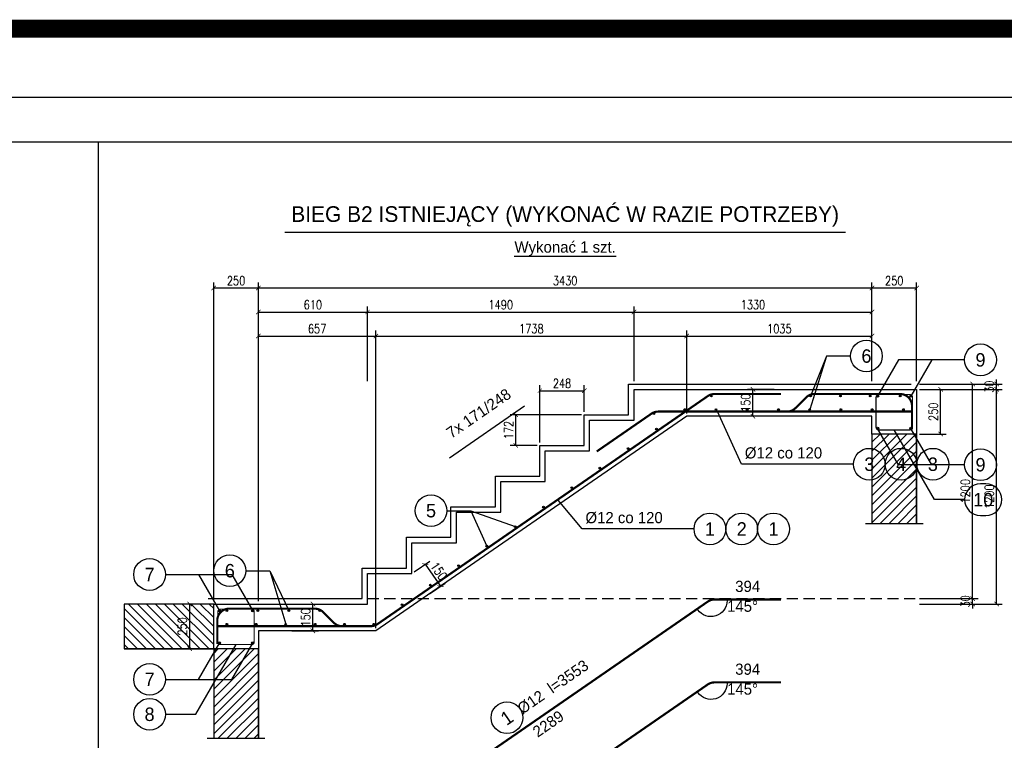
# Model space of a CAD drawing. Header units: millimetres. Extents: x 11984 to 50512, y -26688 to 13952.
# Tile 84 of 85: x 36855 to 42360, y 8212 to 12240. Entities that reach past the tile are written whole.
import ezdxf
from ezdxf.enums import TextEntityAlignment as Align

# ---------------------------------------------------------------- set-up
doc = ezdxf.new("R2010")
doc.units = ezdxf.units.MM
doc.header["$MEASUREMENT"] = 0
doc.linetypes.add('DASHED', pattern=[0.75, 0.5, -0.25])
doc.linetypes.add('HIDDEN', pattern=[9.525, 6.35, -3.175])
for name, color, linetype in [('e-cad_cienkie', 1, 'Continuous'), ('e-cad_kontur', 2, 'Continuous'), ('e-cad_opisy', 7, 'Continuous'), ('e-cad_prety_widok', 3, 'Continuous'), ('e-cad_ukryte', 1, 'HIDDEN'), ('e-cad_wypelnienia', 254, 'Continuous')]:
    doc.layers.add(name, color=color, linetype=linetype)
doc.layers.add('e-cad_wymiary', color=5, linetype='Continuous', lineweight=9)
doc.styles.add('e-cad_1', font='simplex.shx', dxfattribs={"width": 0.8})
doc.styles.add('SPECBUD_TXT', font='txt')
doc.dimstyles.new('e-cad_1_25_[mm]', dxfattribs={"dimscale": 25, "dimtxt": 2, "dimasz": 1, "dimexe": 1.25, "dimexo": 0.625, "dimtad": 1, "dimdec": 0, "dimrnd": 1, "dimzin": 1, "dimtxsty": 'e-cad_1', "dimblk": 'ARCHTICK', "dimcen": 2.5, "dimclrd": 256, "dimclre": 256, "dimclrt": 7, "dimadec": 0, "dimazin": 0, "dimtfac": 1, "dimtix": 1, "dimtmove": 0, "dimatfit": 0, "dimfxl": 0, "dimarcsym": 0})
pattern_1 = [(45, (37402.63, 11260.764), (25, -25), [])]

# ---------------------------------------------------------------- blocks, each defined once
blk = doc.blocks.new('_ArchTick')
at = {"color": 0, "linetype": 'ByBlock', "const_width": 0.15}
blk.add_lwpolyline([(-0.5, -0.5), (0.5, 0.5)], dxfattribs=at)
blk = doc.blocks.new('*D1202')
at = {"layer": 'Defpoints', "color": 0, "ltscale": 10}
for p in [(37805.2, 8973.5), (37939.4, 8973.5), (37939.4, 8723.5)]:
    blk.add_point(p, dxfattribs=at)
at = {"layer": 'e-cad_wymiary', "lineweight": -2, "ltscale": 125}
for p, q in [((37923.8, 8973.5), (37774, 8973.5)), ((37805.2, 8723.5), (37805.2, 8973.5)), ((37923.8, 8723.5), (37774, 8723.5))]:
    blk.add_line(p, q, dxfattribs=at)
at = {"layer": 'e-cad_wymiary', "lineweight": -2, "ltscale": 10, "xscale": 25, "yscale": 25, "zscale": 25}
for p, rotation in [((37805.2, 8973.5), 90), ((37805.2, 8723.5), 270)]:
    blk.add_blockref('_ArchTick', p, dxfattribs=dict(at, rotation=rotation))
at = {"layer": 'e-cad_wymiary', "color": 7, "ltscale": 10, "insert": (37764.6, 8848.5), "char_height": 50, "attachment_point": 5, "rotation": 90, "style": 'e-cad_1'}
blk.add_mtext('250', dxfattribs=at)
blk = doc.blocks.new('*D1203')
at = {"layer": 'Defpoints', "color": 0, "ltscale": 10}
for p in [(41869.4, 10173.5), (42003.6, 10173.5), (41869.4, 9923.5)]:
    blk.add_point(p, dxfattribs=at)
at = {"layer": 'e-cad_wymiary', "lineweight": -2, "ltscale": 125}
for p, q in [((41885.1, 10173.5), (42034.9, 10173.5)), ((42003.6, 9923.5), (42003.6, 10173.5)), ((41885.1, 9923.5), (42034.9, 9923.5))]:
    blk.add_line(p, q, dxfattribs=at)
at = {"layer": 'e-cad_wymiary', "lineweight": -2, "ltscale": 10, "xscale": 25, "yscale": 25, "zscale": 25}
for p, rotation in [((42003.6, 10173.5), 90), ((42003.6, 9923.5), 270)]:
    blk.add_blockref('_ArchTick', p, dxfattribs=dict(at, rotation=rotation))
at = {"layer": 'e-cad_wymiary', "color": 7, "ltscale": 10, "insert": (41963, 10048.5), "char_height": 50, "attachment_point": 5, "rotation": 90, "style": 'e-cad_1'}
blk.add_mtext('250', dxfattribs=at)
blk = doc.blocks.new('*D1204')
at = {"layer": 'Defpoints', "color": 0, "ltscale": 10}
for p in [(41869.4, 10740.3), (41619.4, 10203.5), (41869.4, 10203.5)]:
    blk.add_point(p, dxfattribs=at)
at = {"layer": 'e-cad_wymiary', "lineweight": -2, "ltscale": 125}
for p, q in [((41619.4, 10219.1), (41619.4, 10771.5)), ((41619.4, 10740.3), (41869.4, 10740.3)), ((41869.4, 10219.1), (41869.4, 10771.5))]:
    blk.add_line(p, q, dxfattribs=at)
at = {"layer": 'e-cad_wymiary', "lineweight": -2, "ltscale": 10, "xscale": 25, "yscale": 25, "zscale": 25, "rotation": 180}
blk.add_blockref('_ArchTick', (41619.4, 10740.3), dxfattribs=at)
at = {"layer": 'e-cad_wymiary', "lineweight": -2, "ltscale": 10, "xscale": 25, "yscale": 25, "zscale": 25}
blk.add_blockref('_ArchTick', (41869.4, 10740.3), dxfattribs=at)
at = {"layer": 'e-cad_wymiary', "color": 7, "ltscale": 10, "insert": (41744.4, 10780.9), "char_height": 50, "attachment_point": 5, "style": 'e-cad_1'}
blk.add_mtext('250', dxfattribs=at)
blk = doc.blocks.new('*D1205')
at = {"layer": 'Defpoints', "color": 0, "ltscale": 10}
for p in [(38189.4, 10740.3), (37939.4, 8973.5), (38189.4, 8973.5)]:
    blk.add_point(p, dxfattribs=at)
at = {"layer": 'e-cad_wymiary', "lineweight": -2, "ltscale": 125}
for p, q in [((37939.4, 8989.1), (37939.4, 10771.5)), ((37939.4, 10740.3), (38189.4, 10740.3)), ((38189.4, 8989.1), (38189.4, 10771.5))]:
    blk.add_line(p, q, dxfattribs=at)
at = {"layer": 'e-cad_wymiary', "lineweight": -2, "ltscale": 10, "xscale": 25, "yscale": 25, "zscale": 25, "rotation": 180}
blk.add_blockref('_ArchTick', (37939.4, 10740.3), dxfattribs=at)
at = {"layer": 'e-cad_wymiary', "lineweight": -2, "ltscale": 10, "xscale": 25, "yscale": 25, "zscale": 25}
blk.add_blockref('_ArchTick', (38189.4, 10740.3), dxfattribs=at)
at = {"layer": 'e-cad_wymiary', "color": 7, "ltscale": 10, "insert": (38064.4, 10780.9), "char_height": 50, "attachment_point": 5, "style": 'e-cad_1'}
blk.add_mtext('250', dxfattribs=at)
blk = doc.blocks.new('*D1206')
at = {"layer": 'Defpoints', "color": 0, "ltscale": 10}
for p in [(41619.4, 10740.3), (41619.4, 10203.5), (38189.4, 8973.5)]:
    blk.add_point(p, dxfattribs=at)
at = {"layer": 'e-cad_wymiary', "lineweight": -2, "ltscale": 125}
for p, q in [((38189.4, 8989.1), (38189.4, 10771.5)), ((38189.4, 10740.3), (41619.4, 10740.3)), ((41619.4, 10219.1), (41619.4, 10771.5))]:
    blk.add_line(p, q, dxfattribs=at)
at = {"layer": 'e-cad_wymiary', "lineweight": -2, "ltscale": 10, "xscale": 25, "yscale": 25, "zscale": 25, "rotation": 180}
blk.add_blockref('_ArchTick', (38189.4, 10740.3), dxfattribs=at)
at = {"layer": 'e-cad_wymiary', "lineweight": -2, "ltscale": 10, "xscale": 25, "yscale": 25, "zscale": 25}
blk.add_blockref('_ArchTick', (41619.4, 10740.3), dxfattribs=at)
at = {"layer": 'e-cad_wymiary', "color": 7, "ltscale": 10, "insert": (39904.4, 10780.9), "char_height": 50, "attachment_point": 5, "style": 'e-cad_1'}
blk.add_mtext('3430', dxfattribs=at)
blk = doc.blocks.new('*D1207')
at = {"layer": 'Defpoints', "color": 0, "ltscale": 10}
for p in [(41869.4, 10203.5), (42182.5, 10203.5), (41869.4, 9003.5)]:
    blk.add_point(p, dxfattribs=at)
at = {"layer": 'e-cad_wymiary', "lineweight": -2, "ltscale": 125}
for p, q in [((41885.1, 10203.5), (42213.8, 10203.5)), ((42182.5, 9003.5), (42182.5, 10203.5)), ((41885.1, 9003.5), (42213.8, 9003.5))]:
    blk.add_line(p, q, dxfattribs=at)
at = {"layer": 'e-cad_wymiary', "lineweight": -2, "ltscale": 10, "xscale": 25, "yscale": 25, "zscale": 25}
for p, rotation in [((42182.5, 10203.5), 90), ((42182.5, 9003.5), 270)]:
    blk.add_blockref('_ArchTick', p, dxfattribs=dict(at, rotation=rotation))
at = {"layer": 'e-cad_wymiary', "color": 7, "ltscale": 10, "insert": (42141.9, 9603.5), "char_height": 50, "attachment_point": 5, "rotation": 90, "style": 'e-cad_1'}
blk.add_mtext('1200', dxfattribs=at)
blk = doc.blocks.new('*D1208')
at = {"layer": 'Defpoints', "color": 0, "ltscale": 10}
for p in [(39628.5, 10032.1), (40011.1, 10032.1), (39762.7, 9860.6)]:
    blk.add_point(p, dxfattribs=at)
at = {"layer": 'e-cad_wymiary', "lineweight": -2, "ltscale": 125}
for p, q in [((39995.5, 10032.1), (39597.3, 10032.1)), ((39628.5, 9860.6), (39628.5, 10032.1)), ((39747.1, 9860.6), (39597.3, 9860.6))]:
    blk.add_line(p, q, dxfattribs=at)
at = {"layer": 'e-cad_wymiary', "lineweight": -2, "ltscale": 10, "xscale": 25, "yscale": 25, "zscale": 25}
for p, rotation in [((39628.5, 10032.1), 90), ((39628.5, 9860.6), 270)]:
    blk.add_blockref('_ArchTick', p, dxfattribs=dict(at, rotation=rotation))
at = {"layer": 'e-cad_wymiary', "color": 7, "ltscale": 10, "insert": (39587.9, 9946.3), "char_height": 50, "attachment_point": 5, "rotation": 90, "style": 'e-cad_1'}
blk.add_mtext('172', dxfattribs=at)
blk = doc.blocks.new('*D1209')
at = {"layer": 'Defpoints', "color": 0, "ltscale": 10}
for p in [(40011.1, 10166.3), (40011.1, 10032.1), (39762.7, 9860.6)]:
    blk.add_point(p, dxfattribs=at)
at = {"layer": 'e-cad_wymiary', "lineweight": -2, "ltscale": 125}
for p, q in [((39762.7, 9876.2), (39762.7, 10197.5)), ((40011.1, 10047.7), (40011.1, 10197.5)), ((39762.7, 10166.3), (40011.1, 10166.3))]:
    blk.add_line(p, q, dxfattribs=at)
at = {"layer": 'e-cad_wymiary', "lineweight": -2, "ltscale": 10, "xscale": 25, "yscale": 25, "zscale": 25, "rotation": 180}
blk.add_blockref('_ArchTick', (39762.7, 10166.3), dxfattribs=at)
at = {"layer": 'e-cad_wymiary', "lineweight": -2, "ltscale": 10, "xscale": 25, "yscale": 25, "zscale": 25}
blk.add_blockref('_ArchTick', (40011.1, 10166.3), dxfattribs=at)
at = {"layer": 'e-cad_wymiary', "color": 7, "ltscale": 10, "insert": (39886.9, 10206.9), "char_height": 50, "attachment_point": 5, "style": 'e-cad_1'}
blk.add_mtext('248', dxfattribs=at)
blk = doc.blocks.new('*D1210')
at = {"layer": 'Defpoints', "color": 0, "ltscale": 10}
for p in [(41869.4, 10203.5), (42316.7, 10203.5), (41869.4, 10173.5)]:
    blk.add_point(p, dxfattribs=at)
at = {"layer": 'e-cad_wymiary', "lineweight": -2, "ltscale": 125}
for p, q in [((41885.1, 10203.5), (42348, 10203.5)), ((42316.7, 10203.5), (42316.7, 10228.5)), ((42316.7, 10173.5), (42316.7, 10203.5)), ((41885.1, 10173.5), (42348, 10173.5)), ((42316.7, 10173.5), (42316.7, 10148.5))]:
    blk.add_line(p, q, dxfattribs=at)
at = {"layer": 'e-cad_wymiary', "lineweight": -2, "ltscale": 10, "xscale": 25, "yscale": 25, "zscale": 25}
for p, rotation in [((42316.7, 10203.5), 270), ((42316.7, 10173.5), 90)]:
    blk.add_blockref('_ArchTick', p, dxfattribs=dict(at, rotation=rotation))
at = {"layer": 'e-cad_wymiary', "color": 7, "ltscale": 10, "insert": (42276.1, 10188.5), "char_height": 50, "attachment_point": 5, "rotation": 90, "style": 'e-cad_1'}
blk.add_mtext('30', dxfattribs=at)
blk = doc.blocks.new('*D1211')
at = {"layer": 'Defpoints', "color": 0, "ltscale": 10}
for p in [(41869.4, 10173.5), (42316.7, 10173.5), (41869.4, 8973.5)]:
    blk.add_point(p, dxfattribs=at)
at = {"layer": 'e-cad_wymiary', "lineweight": -2, "ltscale": 125}
for p, q in [((41885.1, 10173.5), (42348, 10173.5)), ((42316.7, 8973.5), (42316.7, 10173.5)), ((41885.1, 8973.5), (42348, 8973.5))]:
    blk.add_line(p, q, dxfattribs=at)
at = {"layer": 'e-cad_wymiary', "lineweight": -2, "ltscale": 10, "xscale": 25, "yscale": 25, "zscale": 25}
for p, rotation in [((42316.7, 10173.5), 90), ((42316.7, 8973.5), 270)]:
    blk.add_blockref('_ArchTick', p, dxfattribs=dict(at, rotation=rotation))
at = {"layer": 'e-cad_wymiary', "color": 7, "ltscale": 10, "insert": (42276.1, 9573.5), "char_height": 50, "attachment_point": 5, "rotation": 90, "style": 'e-cad_1'}
blk.add_mtext('1200', dxfattribs=at)
blk = doc.blocks.new('*D1212')
at = {"layer": 'Defpoints', "color": 0, "ltscale": 10}
for p in [(41869.4, 9003.5), (41869.4, 8973.5), (42182.5, 9003.5)]:
    blk.add_point(p, dxfattribs=at)
at = {"layer": 'e-cad_wymiary', "lineweight": -2, "ltscale": 125}
for p, q in [((42182.5, 9003.5), (42182.5, 9028.5)), ((41885.1, 9003.5), (42213.8, 9003.5)), ((41885.1, 8973.5), (42213.8, 8973.5)), ((42182.5, 8973.5), (42182.5, 9003.5)), ((42182.5, 8973.5), (42182.5, 8948.5))]:
    blk.add_line(p, q, dxfattribs=at)
at = {"layer": 'e-cad_wymiary', "lineweight": -2, "ltscale": 10, "xscale": 25, "yscale": 25, "zscale": 25}
for p, rotation in [((42182.5, 9003.5), 270), ((42182.5, 8973.5), 90)]:
    blk.add_blockref('_ArchTick', p, dxfattribs=dict(at, rotation=rotation))
at = {"layer": 'e-cad_wymiary', "color": 7, "ltscale": 10, "insert": (42141.9, 8988.5), "char_height": 50, "attachment_point": 5, "rotation": 90, "style": 'e-cad_1'}
blk.add_mtext('30', dxfattribs=at)
blk = doc.blocks.new('*D1213')
at = {"layer": 'Defpoints', "color": 0, "ltscale": 10}
for p in [(41619.4, 10471.9), (41619.4, 10203.5), (40584.5, 10023.5)]:
    blk.add_point(p, dxfattribs=at)
at = {"layer": 'e-cad_wymiary', "lineweight": -2, "ltscale": 125}
for p, q in [((40584.5, 10039.1), (40584.5, 10503.1)), ((40584.5, 10471.9), (41619.4, 10471.9)), ((41619.4, 10219.1), (41619.4, 10503.1))]:
    blk.add_line(p, q, dxfattribs=at)
at = {"layer": 'e-cad_wymiary', "lineweight": -2, "ltscale": 10, "xscale": 25, "yscale": 25, "zscale": 25, "rotation": 180}
blk.add_blockref('_ArchTick', (40584.5, 10471.9), dxfattribs=at)
at = {"layer": 'e-cad_wymiary', "lineweight": -2, "ltscale": 10, "xscale": 25, "yscale": 25, "zscale": 25}
blk.add_blockref('_ArchTick', (41619.4, 10471.9), dxfattribs=at)
at = {"layer": 'e-cad_wymiary', "color": 7, "ltscale": 10, "insert": (41102, 10512.5), "char_height": 50, "attachment_point": 5, "style": 'e-cad_1'}
blk.add_mtext('1035', dxfattribs=at)
blk = doc.blocks.new('*D1214')
at = {"layer": 'Defpoints', "color": 0, "ltscale": 10}
for p in [(38360.2, 8973.5), (38494.4, 8973.5), (38360.2, 8823.5)]:
    blk.add_point(p, dxfattribs=at)
at = {"layer": 'e-cad_wymiary', "lineweight": -2, "ltscale": 125}
for p, q in [((38375.9, 8973.5), (38525.7, 8973.5)), ((38494.4, 8823.5), (38494.4, 8973.5)), ((38375.9, 8823.5), (38525.7, 8823.5))]:
    blk.add_line(p, q, dxfattribs=at)
at = {"layer": 'e-cad_wymiary', "lineweight": -2, "ltscale": 10, "xscale": 25, "yscale": 25, "zscale": 25}
for p, rotation in [((38494.4, 8973.5), 90), ((38494.4, 8823.5), 270)]:
    blk.add_blockref('_ArchTick', p, dxfattribs=dict(at, rotation=rotation))
at = {"layer": 'e-cad_wymiary', "color": 7, "ltscale": 10, "insert": (38453.8, 8898.5), "char_height": 50, "attachment_point": 5, "rotation": 90, "style": 'e-cad_1'}
blk.add_mtext('150', dxfattribs=at)
blk = doc.blocks.new('*D1215')
at = {"layer": 'Defpoints', "color": 0, "ltscale": 10}
for p in [(39047.7, 9144.9), (39207.4, 9072.9), (39132.9, 9021.5)]:
    blk.add_point(p, dxfattribs=at)
at = {"layer": 'e-cad_wymiary', "lineweight": -2, "ltscale": 125}
for p, q in [((39060.6, 9153.7), (39148, 9214)), ((39122.3, 9196.3), (39207.4, 9072.9)), ((39145.8, 9030.3), (39233.2, 9090.6))]:
    blk.add_line(p, q, dxfattribs=at)
at = {"layer": 'e-cad_wymiary', "lineweight": -2, "ltscale": 10, "xscale": 25, "yscale": 25, "zscale": 25}
for p, rotation in [((39122.3, 9196.3), 124.6009608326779), ((39207.4, 9072.9), 304.6009608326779)]:
    blk.add_blockref('_ArchTick', p, dxfattribs=dict(at, rotation=rotation))
at = {"layer": 'e-cad_wymiary', "color": 7, "ltscale": 10, "insert": (39198.3, 9157.6), "char_height": 50, "attachment_point": 5, "rotation": 304.601, "style": 'e-cad_1'}
blk.add_mtext('150', dxfattribs=at)
blk = doc.blocks.new('*D1218')
at = {"layer": 'Defpoints', "color": 0, "ltscale": 10}
for p in [(40954.4, 10173.5), (41088.6, 10173.5), (41088.6, 10023.5)]:
    blk.add_point(p, dxfattribs=at)
at = {"layer": 'e-cad_wymiary', "lineweight": -2, "ltscale": 125}
for p, q in [((41073, 10173.5), (40923.2, 10173.5)), ((40954.4, 10023.5), (40954.4, 10173.5)), ((41073, 10023.5), (40923.2, 10023.5))]:
    blk.add_line(p, q, dxfattribs=at)
at = {"layer": 'e-cad_wymiary', "lineweight": -2, "ltscale": 10, "xscale": 25, "yscale": 25, "zscale": 25}
for p, rotation in [((40954.4, 10173.5), 90), ((40954.4, 10023.5), 270)]:
    blk.add_blockref('_ArchTick', p, dxfattribs=dict(at, rotation=rotation))
at = {"layer": 'e-cad_wymiary', "color": 7, "ltscale": 10, "insert": (40913.8, 10098.5), "char_height": 50, "attachment_point": 5, "rotation": 90, "style": 'e-cad_1'}
blk.add_mtext('150', dxfattribs=at)
blk = doc.blocks.new('*D1219')
at = {"layer": 'Defpoints', "color": 0, "ltscale": 10}
for p in [(40584.5, 10471.9), (40584.5, 10023.5), (38846.1, 8823.5)]:
    blk.add_point(p, dxfattribs=at)
at = {"layer": 'e-cad_wymiary', "lineweight": -2, "ltscale": 125}
for p, q in [((38846.1, 8839.1), (38846.1, 10503.1)), ((38846.1, 10471.9), (40584.5, 10471.9)), ((40584.5, 10039.1), (40584.5, 10503.1))]:
    blk.add_line(p, q, dxfattribs=at)
at = {"layer": 'e-cad_wymiary', "lineweight": -2, "ltscale": 10, "xscale": 25, "yscale": 25, "zscale": 25, "rotation": 180}
blk.add_blockref('_ArchTick', (38846.1, 10471.9), dxfattribs=at)
at = {"layer": 'e-cad_wymiary', "lineweight": -2, "ltscale": 10, "xscale": 25, "yscale": 25, "zscale": 25}
blk.add_blockref('_ArchTick', (40584.5, 10471.9), dxfattribs=at)
at = {"layer": 'e-cad_wymiary', "color": 7, "ltscale": 10, "insert": (39715.3, 10512.5), "char_height": 50, "attachment_point": 5, "style": 'e-cad_1'}
blk.add_mtext('1738', dxfattribs=at)
blk = doc.blocks.new('*D1220')
at = {"layer": 'Defpoints', "color": 0, "ltscale": 10}
for p in [(38846.1, 10471.9), (38189.4, 8973.5), (38846.1, 8823.5)]:
    blk.add_point(p, dxfattribs=at)
at = {"layer": 'e-cad_wymiary', "lineweight": -2, "ltscale": 125}
for p, q in [((38189.4, 8989.1), (38189.4, 10503.1)), ((38189.4, 10471.9), (38846.1, 10471.9)), ((38846.1, 8839.1), (38846.1, 10503.1))]:
    blk.add_line(p, q, dxfattribs=at)
at = {"layer": 'e-cad_wymiary', "lineweight": -2, "ltscale": 10, "xscale": 25, "yscale": 25, "zscale": 25, "rotation": 180}
blk.add_blockref('_ArchTick', (38189.4, 10471.9), dxfattribs=at)
at = {"layer": 'e-cad_wymiary', "lineweight": -2, "ltscale": 10, "xscale": 25, "yscale": 25, "zscale": 25}
blk.add_blockref('_ArchTick', (38846.1, 10471.9), dxfattribs=at)
at = {"layer": 'e-cad_wymiary', "color": 7, "ltscale": 10, "insert": (38517.8, 10512.5), "char_height": 50, "attachment_point": 5, "style": 'e-cad_1'}
blk.add_mtext('657', dxfattribs=at)
blk = doc.blocks.new('*D1221')
at = {"layer": 'Defpoints', "color": 0, "ltscale": 10}
for p in [(41619.4, 10606.1), (40289.4, 10203.5), (41619.4, 10203.5)]:
    blk.add_point(p, dxfattribs=at)
at = {"layer": 'e-cad_wymiary', "lineweight": -2, "ltscale": 125}
for p, q in [((40289.4, 10219.1), (40289.4, 10637.3)), ((41619.4, 10219.1), (41619.4, 10637.3)), ((40289.4, 10606.1), (41619.4, 10606.1))]:
    blk.add_line(p, q, dxfattribs=at)
at = {"layer": 'e-cad_wymiary', "lineweight": -2, "ltscale": 10, "xscale": 25, "yscale": 25, "zscale": 25, "rotation": 180}
blk.add_blockref('_ArchTick', (40289.4, 10606.1), dxfattribs=at)
at = {"layer": 'e-cad_wymiary', "lineweight": -2, "ltscale": 10, "xscale": 25, "yscale": 25, "zscale": 25}
blk.add_blockref('_ArchTick', (41619.4, 10606.1), dxfattribs=at)
at = {"layer": 'e-cad_wymiary', "color": 7, "ltscale": 10, "insert": (40954.4, 10646.7), "char_height": 50, "attachment_point": 5, "style": 'e-cad_1'}
blk.add_mtext('1330', dxfattribs=at)
blk = doc.blocks.new('*D1222')
at = {"layer": 'Defpoints', "color": 0, "ltscale": 10}
for p in [(40289.4, 10606.1), (38799.4, 10203.5), (40289.4, 10203.5)]:
    blk.add_point(p, dxfattribs=at)
at = {"layer": 'e-cad_wymiary', "lineweight": -2, "ltscale": 125}
for p, q in [((38799.4, 10219.1), (38799.4, 10637.3)), ((40289.4, 10219.1), (40289.4, 10637.3)), ((38799.4, 10606.1), (40289.4, 10606.1))]:
    blk.add_line(p, q, dxfattribs=at)
at = {"layer": 'e-cad_wymiary', "lineweight": -2, "ltscale": 10, "xscale": 25, "yscale": 25, "zscale": 25, "rotation": 180}
blk.add_blockref('_ArchTick', (38799.4, 10606.1), dxfattribs=at)
at = {"layer": 'e-cad_wymiary', "lineweight": -2, "ltscale": 10, "xscale": 25, "yscale": 25, "zscale": 25}
blk.add_blockref('_ArchTick', (40289.4, 10606.1), dxfattribs=at)
at = {"layer": 'e-cad_wymiary', "color": 7, "ltscale": 10, "insert": (39544.4, 10646.7), "char_height": 50, "attachment_point": 5, "style": 'e-cad_1'}
blk.add_mtext('1490', dxfattribs=at)
blk = doc.blocks.new('*D1223')
at = {"layer": 'Defpoints', "color": 0, "ltscale": 10}
for p in [(38799.4, 10606.1), (38189.4, 10203.5), (38799.4, 10203.5)]:
    blk.add_point(p, dxfattribs=at)
at = {"layer": 'e-cad_wymiary', "lineweight": -2, "ltscale": 125}
for p, q in [((38189.4, 10219.1), (38189.4, 10637.3)), ((38799.4, 10219.1), (38799.4, 10637.3)), ((38189.4, 10606.1), (38799.4, 10606.1))]:
    blk.add_line(p, q, dxfattribs=at)
at = {"layer": 'e-cad_wymiary', "lineweight": -2, "ltscale": 10, "xscale": 25, "yscale": 25, "zscale": 25, "rotation": 180}
blk.add_blockref('_ArchTick', (38189.4, 10606.1), dxfattribs=at)
at = {"layer": 'e-cad_wymiary', "lineweight": -2, "ltscale": 10, "xscale": 25, "yscale": 25, "zscale": 25}
blk.add_blockref('_ArchTick', (38799.4, 10606.1), dxfattribs=at)
at = {"layer": 'e-cad_wymiary', "color": 7, "ltscale": 10, "insert": (38494.4, 10646.7), "char_height": 50, "attachment_point": 5, "style": 'e-cad_1'}
blk.add_mtext('610', dxfattribs=at)

msp = doc.modelspace()

# ---------------------------------------------------------------- hatches: boundary and pattern name
at = {"layer": 'e-cad_prety_widok', "ltscale": 125}
h = msp.add_hatch(color=256, dxfattribs=at)
edge = h.paths.add_edge_path()
edge.add_arc((40721.83, 10136.46), 5, 0, 360)
h = msp.add_hatch(color=256, dxfattribs=at)
edge = h.paths.add_edge_path()
edge.add_arc((41276.43, 10136.46), 5, 0, 360)
h = msp.add_hatch(color=256, dxfattribs=at)
edge = h.paths.add_edge_path()
edge.add_arc((41443.43, 10136.46), 5, 0, 360)
h = msp.add_hatch(color=256, dxfattribs=at)
edge = h.paths.add_edge_path()
edge.add_arc((41610.43, 10136.46), 5, 0, 360)
h = msp.add_hatch(color=256, dxfattribs=at)
edge = h.paths.add_edge_path()
edge.add_arc((41651.43, 10135.46), 6, 0, 360)
h = msp.add_hatch(color=256, dxfattribs=at)
edge = h.paths.add_edge_path()
edge.add_arc((41777.43, 10136.46), 5, 0, 360)
h = msp.add_hatch(color=256, dxfattribs=at)
edge = h.paths.add_edge_path()
edge.add_arc((41837.43, 10135.46), 6, 0, 360)
h = msp.add_hatch(color=256, dxfattribs=at)
edge = h.paths.add_edge_path()
edge.add_arc((40400.43, 10038.46), 5, 0, 360)
h = msp.add_hatch(color=256, dxfattribs=at)
edge = h.paths.add_edge_path()
edge.add_arc((40572.93, 10060.46), 5, 0, 360)
h = msp.add_hatch(color=256, dxfattribs=at)
edge = h.paths.add_edge_path()
edge.add_arc((40747.63, 10060.46), 5, 0, 360)
h = msp.add_hatch(color=256, dxfattribs=at)
edge = h.paths.add_edge_path()
edge.add_arc((40922.23, 10060.46), 5, 0, 360)
h = msp.add_hatch(color=256, dxfattribs=at)
edge = h.paths.add_edge_path()
edge.add_arc((41096.93, 10060.46), 5, 0, 360)
h = msp.add_hatch(color=256, dxfattribs=at)
edge = h.paths.add_edge_path()
edge.add_arc((41271.53, 10060.46), 5, 0, 360)
h = msp.add_hatch(color=256, dxfattribs=at)
edge = h.paths.add_edge_path()
edge.add_arc((41446.13, 10060.46), 5, 0, 360)
h = msp.add_hatch(color=256, dxfattribs=at)
edge = h.paths.add_edge_path()
edge.add_arc((41620.83, 10060.46), 5, 0, 360)
h = msp.add_hatch(color=256, dxfattribs=at)
edge = h.paths.add_edge_path()
edge.add_arc((41795.43, 10060.46), 5, 0, 360)
h = msp.add_hatch(color=256, dxfattribs=at)
edge = h.paths.add_edge_path()
edge.add_arc((40414.93, 9951.36), 5, 0, 360)
h = msp.add_hatch(color=256, dxfattribs=at)
edge = h.paths.add_edge_path()
edge.add_arc((41651.43, 9955.46), 6, 0, 360)
h = msp.add_hatch(color=256, dxfattribs=at)
edge = h.paths.add_edge_path()
edge.add_arc((41837.43, 9955.46), 6, 0, 360)
h = msp.add_hatch(color=256, dxfattribs=at)
edge = h.paths.add_edge_path()
edge.add_arc((40256.93, 9842.26), 5, 0, 360)
h = msp.add_hatch(color=256, dxfattribs=at)
edge = h.paths.add_edge_path()
edge.add_arc((40098.93, 9733.16), 5, 0, 360)
h = msp.add_hatch(color=256, dxfattribs=at)
edge = h.paths.add_edge_path()
edge.add_arc((39940.83, 9624.06), 5, 0, 360)
h = msp.add_hatch(color=256, dxfattribs=at)
edge = h.paths.add_edge_path()
edge.add_arc((39782.83, 9514.96), 5, 0, 360)
h = msp.add_hatch(color=256, dxfattribs=at)
edge = h.paths.add_edge_path()
edge.add_arc((39624.83, 9405.96), 5, 0, 360)
h = msp.add_hatch(color=256, dxfattribs=at)
edge = h.paths.add_edge_path()
edge.add_arc((39466.73, 9296.86), 5, 0, 360)
h = msp.add_hatch(color=256, dxfattribs=at)
edge = h.paths.add_edge_path()
edge.add_arc((39308.73, 9187.76), 5, 0, 360)
h = msp.add_hatch(color=256, dxfattribs=at)
edge = h.paths.add_edge_path()
edge.add_arc((39150.73, 9078.66), 5, 0, 360)
h = msp.add_hatch(color=256, dxfattribs=at)
edge = h.paths.add_edge_path()
edge.add_arc((38992.63, 8969.56), 5, 0, 360)
h = msp.add_hatch(color=256, dxfattribs=at)
edge = h.paths.add_edge_path()
edge.add_arc((37971.43, 8935.46), 6, 0, 360)
h = msp.add_hatch(color=256, dxfattribs=at)
edge = h.paths.add_edge_path()
edge.add_arc((38013.43, 8936.46), 5, 0, 360)
h = msp.add_hatch(color=256, dxfattribs=at)
edge = h.paths.add_edge_path()
edge.add_arc((38157.43, 8935.46), 6, 0, 360)
h = msp.add_hatch(color=256, dxfattribs=at)
edge = h.paths.add_edge_path()
edge.add_arc((38186.43, 8936.46), 5, 0, 360)
h = msp.add_hatch(color=256, dxfattribs=at)
edge = h.paths.add_edge_path()
edge.add_arc((38359.43, 8936.46), 5, 0, 360)
h = msp.add_hatch(color=256, dxfattribs=at)
edge = h.paths.add_edge_path()
edge.add_arc((38532.43, 8936.46), 5, 0, 360)
h = msp.add_hatch(color=256, dxfattribs=at)
edge = h.paths.add_edge_path()
edge.add_arc((38013.43, 8860.46), 5, 0, 360)
h = msp.add_hatch(color=256, dxfattribs=at)
edge = h.paths.add_edge_path()
edge.add_arc((38177.63, 8860.46), 5, 0, 360)
h = msp.add_hatch(color=256, dxfattribs=at)
edge = h.paths.add_edge_path()
edge.add_arc((38341.93, 8860.46), 5, 0, 360)
h = msp.add_hatch(color=256, dxfattribs=at)
edge = h.paths.add_edge_path()
edge.add_arc((38506.13, 8860.46), 5, 0, 360)
h = msp.add_hatch(color=256, dxfattribs=at)
edge = h.paths.add_edge_path()
edge.add_arc((38670.43, 8860.46), 5, 0, 360)
h = msp.add_hatch(color=256, dxfattribs=at)
edge = h.paths.add_edge_path()
edge.add_arc((38834.63, 8860.46), 5, 0, 360)
h = msp.add_hatch(color=256, dxfattribs=at)
edge = h.paths.add_edge_path()
edge.add_arc((37971.43, 8755.46), 6, 0, 360)
h = msp.add_hatch(color=256, dxfattribs=at)
edge = h.paths.add_edge_path()
edge.add_arc((38157.43, 8755.46), 6, 0, 360)
at = {"layer": 'e-cad_wypelnienia', "ltscale": 125}
h = msp.add_hatch(dxfattribs=at)
h.set_pattern_fill('ANSI31', color=256, scale=25, style=0)
h.set_pattern_definition(pattern_1)
h.paths.add_polyline_path([(41869.43, 9923.46), (41619.43, 9923.46), (41619.43, 9423.46), (41869.43, 9423.46), (41869.43, 9923.46)], is_closed=False)
h = msp.add_hatch(dxfattribs=at)
h.set_pattern_fill('ANSI31', color=256, scale=25, angle=270, style=0)
h.set_pattern_definition([(315, (40476.73, 9510.264), (-25, -25), [])])
h.paths.add_polyline_path([(37939.43, 8723.46), (37939.43, 8973.46), (37439.43, 8973.46), (37439.43, 8723.46), (37939.43, 8723.46)], is_closed=False)
h = msp.add_hatch(dxfattribs=at)
h.set_pattern_fill('ANSI31', color=256, scale=25, style=0)
h.set_pattern_definition(pattern_1)
h.paths.add_polyline_path([(38189.43, 8723.46), (37939.43, 8723.46), (37939.43, 8223.46), (38189.43, 8223.46), (38189.43, 8723.46)], is_closed=False)

# ---------------------------------------------------------------- linework, layer by layer
at = {"layer": 'e-cad_cienkie', "linetype": 'Continuous', "ltscale": 125}
for p, q in [((41619.43, 9923.46), (41619.43, 9423.46)), ((41869.43, 9923.46), (41869.43, 9423.46)), ((37939.43, 8723.46), (37439.43, 8723.46)), ((37939.43, 8723.46), (37939.43, 8223.46)), ((38189.43, 8723.46), (38189.43, 8223.46))]:
    msp.add_line(p, q, dxfattribs=at)
at = {"layer": 'e-cad_cienkie', "linetype": 'DASHED', "ltscale": 125}
for p, q in [((41583.63, 9423.46), (41905.23, 9423.46)), ((37903.63, 8223.46), (38225.23, 8223.46))]:
    msp.add_line(p, q, dxfattribs=at)
at = {"layer": 'e-cad_cienkie', "linetype": 'Continuous', "ltscale": 125}
msp.add_lwpolyline([(37909.43, 9003.46), (38769.43, 9003.46), (38769.43, 9003.46), (38769.43, 9174.86), (39017.73, 9174.86), (39017.73, 9346.36), (39266.13, 9346.36), (39266.13, 9517.76), (39514.43, 9517.76), (39514.43, 9689.16), (39762.73, 9689.16), (39762.73, 9860.56), (40011.13, 9860.56), (40011.13, 10032.06), (40259.43, 10032.06), (40259.43, 10203.46), (40259.43, 10203.46), (41839.43, 10203.46)], dxfattribs=at)
at = {"layer": 'e-cad_kontur', "linetype": 'Continuous', "ltscale": 125}
msp.add_lwpolyline([(37939.43, 8973.46), (38799.43, 8973.46), (38799.43, 8973.46), (38799.43, 9144.86), (39047.73, 9144.86), (39047.73, 9316.36), (39296.13, 9316.36), (39296.13, 9487.76), (39544.43, 9487.76), (39544.43, 9659.16), (39792.73, 9659.16), (39792.73, 9830.56), (40041.13, 9830.56), (40041.13, 10002.06), (40289.43, 10002.06), (40289.43, 10173.46), (40289.43, 10173.46), (41869.43, 10173.46), (41869.43, 9923.46), (41619.43, 9923.46), (41619.43, 10023.46), (40584.53, 10023.46), (38846.13, 8823.46), (38189.43, 8823.46), (38189.43, 8723.46), (37939.43, 8723.46), (37939.43, 8973.46)], dxfattribs=at)
at = {"layer": 'e-cad_opisy', "linetype": 'Continuous', "ltscale": 125}
for p, q in [((38336.73, 11053.36), (41472.13, 11053.36)), ((39619.03, 10919.16), (40189.83, 10919.16)), ((39256.93, 9790.86), (39677.93, 10081.46))]:
    msp.add_line(p, q, dxfattribs=at)
for points in [[(41499.93, 10359.96), (41365.83, 10359.96), (41271.53, 10060.46)], [(41499.93, 10359.96), (41365.83, 10359.96), (41276.43, 10136.46)], [(42137.83, 10338.56), (41768.73, 10338.56), (41651.43, 10135.46)], [(42137.83, 10338.56), (41954.73, 10338.56), (41837.43, 10135.46)], [(41516.33, 9755.06), (40891.13, 9755.06), (40756.93, 10049.46)], [(42137.83, 9752.36), (41768.73, 9752.36), (41651.43, 9955.46)], [(42137.83, 9556.96), (41969.33, 9556.96), (41744.43, 9946.46)], [(42137.83, 9752.36), (41954.73, 9752.36), (41837.43, 9955.46)], [(40625.23, 9393.16), (40000.03, 9393.16), (39865.83, 9553.36)], [(39243.23, 9495.36), (39377.33, 9495.36), (39624.83, 9405.96)], [(39243.23, 9495.36), (39377.33, 9495.36), (39466.73, 9296.86)], [(37669.73, 9138.56), (37854.13, 9138.56), (37971.43, 8935.46)], [(37669.73, 9138.56), (38040.13, 9138.56), (38157.43, 8935.46)], [(38118.43, 9159.96), (38252.53, 9159.96), (38341.93, 8860.46)], [(38118.43, 9159.96), (38252.53, 9159.96), (38359.43, 8936.46)], [(37669.73, 8552.36), (38040.13, 8552.36), (38157.43, 8755.46)], [(37669.73, 8552.36), (37854.13, 8552.36), (37971.43, 8755.46)], [(37669.73, 8356.96), (37839.53, 8356.96), (38064.43, 8746.46)]]:
    msp.add_lwpolyline(points, dxfattribs=at)
for points in [[(42226.63, 9645.76, 1), (42226.63, 9468.16), (42257.03, 9468.16, 1), (42257.03, 9645.76), (42226.63, 9645.76)], [(40809.73, 8992.36, -0.735376), (40646.53, 8941.56)], [(40809.73, 8529.26, -0.735376), (40646.53, 8478.46)]]:
    msp.add_lwpolyline(points, format="xyb", dxfattribs=at)
for centre in [(41588.73, 10359.96), (42226.63, 10338.56), (41605.13, 9755.06), (41782.73, 9755.06), (41960.33, 9755.06), (42226.63, 9752.36), (39154.43, 9495.36), (40714.03, 9393.16), (40891.63, 9393.16), (41069.23, 9393.16), (38029.63, 9159.96), (37580.93, 9138.56), (37580.93, 8552.36), (37580.93, 8356.96), (39578.73, 8337.76)]:
    msp.add_circle(centre, 88.8, dxfattribs=at)
at = {"layer": 'e-cad_prety_widok', "linetype": 'Continuous', "ltscale": 125}
for points, const_width in [([(37959.43, 8749.46), (37959.43, 8749.46), (37959.43, 8749.46), (37959.43, 8749.46), (37959.43, 8749.46), (37959.43, 8749.46), (37959.43, 8881.56, -0.4142136), (38025.33, 8947.46), (38505.17, 8947.46, -0.1989124), (38551.7, 8928.19), (38611.16, 8868.74, 0.1989124), (38657.69, 8849.46), (38817.42, 8849.46, 0.1522087), (38855.08, 8861.2), (40701.38, 10135.73, -0.1522087), (40739.04, 10147.46), (41110.83, 10147.46), (41110.83, 10147.46), (41110.83, 10147.46), (41110.83, 10147.46), (41110.83, 10147.46), (41110.83, 10147.46)], 12), ([(41110.83, 10147.46), (41110.83, 10147.46), (41110.83, 10147.46), (41110.83, 10147.46), (41110.83, 10147.46), (41110.83, 10147.46), (40739.04, 10147.46, 0.1522087), (40701.38, 10135.73), (38855.08, 8861.2, -0.1522087), (38817.42, 8849.46), (37959.43, 8849.46), (37959.43, 8849.46), (37959.43, 8849.46), (37959.43, 8849.46), (37959.43, 8849.46), (37959.43, 8849.46)], 12), ([(41843.43, 9949.46), (41843.43, 9949.46), (41843.43, 9949.46), (41843.43, 9949.46), (41843.43, 9949.46), (41843.43, 9949.46), (41843.43, 10081.56, 0.4142136), (41777.53, 10147.46), (41297.69, 10147.46, 0.1989124), (41251.16, 10128.19), (41191.7, 10068.74, -0.1989124), (41145.17, 10049.46), (40424.54, 10049.46, 0.1522444), (40386.87, 10037.72), (40080.93, 9826.46), (40080.93, 9826.46), (40080.93, 9826.46), (40080.93, 9826.46), (40080.93, 9826.46), (40080.93, 9826.46)], 12), ([(41761.43, 10144.46), (41831.43, 10144.46, -0.4142136), (41846.43, 10129.46), (41846.43, 9961.46, -0.4142136), (41831.43, 9946.46), (41657.43, 9946.46, -0.4142136), (41642.43, 9961.46), (41642.43, 10129.46, -0.4142136), (41657.43, 10144.46), (41831.43, 10144.46, -0.4142136), (41846.43, 10129.46), (41846.43, 10059.46)], 6), ([(41843.43, 10049.46), (41843.43, 10049.46), (41843.43, 10049.46), (41843.43, 10049.46), (41843.43, 10049.46), (41843.43, 10049.46), (40424.54, 10049.46, 0.1522444), (40386.87, 10037.72), (40080.93, 9826.46), (40080.93, 9826.46), (40080.93, 9826.46), (40080.93, 9826.46), (40080.93, 9826.46), (40080.93, 9826.46)], 12), ([(41110.83, 8998.36), (41110.83, 8998.36), (41110.83, 8998.36), (41110.83, 8998.36), (41110.83, 8998.36), (41110.83, 8998.36), (40739.04, 8998.36, 0.1522087), (40701.38, 8986.63), (38855.08, 7712.1, -0.1522087), (38817.42, 7700.36), (37959.43, 7700.36), (37959.43, 7700.36), (37959.43, 7700.36), (37959.43, 7700.36), (37959.43, 7700.36), (37959.43, 7700.36)], 12), ([(38081.43, 8944.46), (38151.43, 8944.46, -0.4142136), (38166.43, 8929.46), (38166.43, 8761.46, -0.4142136), (38151.43, 8746.46), (37977.43, 8746.46, -0.4142136), (37962.43, 8761.46), (37962.43, 8929.46, -0.4142136), (37977.43, 8944.46), (38151.43, 8944.46, -0.4142136), (38166.43, 8929.46), (38166.43, 8859.46)], 6), ([(37959.43, 7137.26), (37959.43, 7137.26), (37959.43, 7137.26), (37959.43, 7137.26), (37959.43, 7137.26), (37959.43, 7137.26), (37959.43, 7269.36, -0.4142136), (38025.33, 7335.26), (38505.17, 7335.26, -0.1989124), (38551.7, 7315.99), (38611.16, 7256.54, 0.1989124), (38657.69, 7237.26), (38817.42, 7237.26, 0.1522087), (38855.08, 7249), (40701.38, 8523.53, -0.1522087), (40739.04, 8535.26), (41110.83, 8535.26), (41110.83, 8535.26), (41110.83, 8535.26), (41110.83, 8535.26), (41110.83, 8535.26), (41110.83, 8535.26)], 12)]:
    msp.add_lwpolyline(points, format="xyb", dxfattribs=dict(at, const_width=const_width))
for centre, radius in [((40721.83, 10136.46), 5), ((41276.43, 10136.46), 5), ((41443.43, 10136.46), 5), ((41610.43, 10136.46), 5), ((41651.43, 10135.46), 6), ((41777.43, 10136.46), 5), ((41837.43, 10135.46), 6), ((40400.43, 10038.46), 5), ((40572.93, 10060.46), 5), ((40747.63, 10060.46), 5), ((40922.23, 10060.46), 5), ((41096.93, 10060.46), 5), ((41271.53, 10060.46), 5), ((41446.13, 10060.46), 5), ((41620.83, 10060.46), 5), ((41795.43, 10060.46), 5), ((40414.93, 9951.36), 5), ((41651.43, 9955.46), 6), ((41837.43, 9955.46), 6), ((40256.93, 9842.26), 5), ((40098.93, 9733.16), 5), ((39940.83, 9624.06), 5), ((39782.83, 9514.96), 5), ((39624.83, 9405.96), 5), ((39466.73, 9296.86), 5), ((39308.73, 9187.76), 5), ((39150.73, 9078.66), 5), ((38992.63, 8969.56), 5), ((37971.43, 8935.46), 6), ((38013.43, 8936.46), 5), ((38157.43, 8935.46), 6), ((38186.43, 8936.46), 5), ((38359.43, 8936.46), 5), ((38532.43, 8936.46), 5), ((38013.43, 8860.46), 5), ((38177.63, 8860.46), 5), ((38341.93, 8860.46), 5), ((38506.13, 8860.46), 5), ((38670.43, 8860.46), 5), ((38834.63, 8860.46), 5), ((37971.43, 8755.46), 6), ((38157.43, 8755.46), 6)]:
    msp.add_circle(centre, radius, dxfattribs=at)
at = {"layer": 'e-cad_ukryte', "linetype": 'DASHED', "ltscale": 125}
msp.add_line((38799.43, 9003.46), (41869.43, 9003.46), dxfattribs=at)
at = {"layer": 'e-cad_wymiary', "color": 2, "ltscale": 2, "const_width": 100}
msp.add_lwpolyline([(24658.88, 12190.34), (47262.08, 12190.34), (47262.08, 402.89), (24658.88, 402.89)], close=True, dxfattribs=at)
at = {"layer": 'e-cad_wypelnienia'}
msp.add_line((37293.61, 11556.22), (37293.61, 1556.22), dxfattribs=at)
for points in [[(31471.05, 1306.22), (46321.05, 1306.22), (46321.05, 11806.22), (31471.05, 11806.22)], [(31721.05, 1556.22), (46071.05, 1556.22), (46071.05, 11556.22), (31721.05, 11556.22)]]:
    msp.add_lwpolyline(points, close=True, dxfattribs=at)
at = {"layer": 'e-cad_wypelnienia', "color": 7, "linetype": 'Continuous', "ltscale": 125}
for points in [[(41869.43, 9923.46), (41619.43, 9923.46), (41619.43, 9423.46), (41869.43, 9423.46)], [(37939.43, 8723.46), (37939.43, 8973.46), (37439.43, 8973.46), (37439.43, 8723.46)], [(38189.43, 8723.46), (37939.43, 8723.46), (37939.43, 8223.46), (38189.43, 8223.46)]]:
    msp.add_lwpolyline(points, close=True, dxfattribs=at)

# ---------------------------------------------------------------- texts
at = {"layer": 'e-cad_opisy', "ltscale": 125, "style": 'SPECBUD_TXT'}
for s, height, p in [('BIEG B2 ISTNIEJĄCY (WYKONAĆ W RAZIE POTRZEBY)', 87.5, (39904.43, 11083.56)), ('Wykonać 1 szt.', 62.5, (39904.43, 10919.16)), ('394', 62.5, (40924.83, 9022.26)), ('394', 62.5, (40924.83, 8559.16))]:
    msp.add_text(s, height=height, dxfattribs=at).set_placement(p, align=Align.BOTTOM_CENTER)
for s, p in [('6', (41588.73, 10359.96)), ('9', (42226.63, 10338.56)), ('3', (41605.13, 9755.06)), ('4', (41782.73, 9755.06)), ('3', (41960.33, 9755.06)), ('9', (42226.63, 9752.36)), ('10', (42241.83, 9556.96)), ('5', (39154.43, 9495.36)), ('1', (40714.03, 9393.16)), ('2', (40891.63, 9393.16)), ('1', (41069.23, 9393.16)), ('6', (38029.63, 9159.96)), ('7', (37580.93, 9138.56)), ('7', (37580.93, 8552.36)), ('8', (37580.93, 8356.96))]:
    msp.add_text(s, height=75, dxfattribs=at).set_placement(p, align=Align.MIDDLE_CENTER)
for s, rotation, p in [('7x 171/248', 394.61795, (39402.73, 10065.46)), (' Ø12  l=3553', 394.61795, (39808.53, 8529.66)), ('2289', 34.61795, (39791.83, 8329.66))]:
    msp.add_text(s, height=62.5, rotation=rotation, dxfattribs=at).set_placement(p, align=Align.TOP_CENTER)
for s, p in [('Ø12 co 120', (40909.03, 9849.76)), ('Ø12 co 120', (40017.93, 9487.86)), ('145°', (40809.73, 8992.36)), ('145°', (40809.73, 8529.26))]:
    msp.add_text(s, height=62.5, dxfattribs=at).set_placement(p, align=Align.TOP_LEFT)
msp.add_text('1', height=75, rotation=394.61795, dxfattribs=at).set_placement((39578.73, 8337.76), align=Align.MIDDLE_CENTER)

# ---------------------------------------------------------------- dimensions: what is measured, and where the dimension line sits
at = {"layer": 'e-cad_wymiary', "ltscale": 125}
for base, p1, p2, picture, middle in [((38189.43, 10740.26), (37939.43, 8973.46), (38189.43, 8973.46), '*D1205', (38064.43, 10780.89)), ((41619.43, 10740.26), (38189.43, 8973.46), (41619.43, 10203.46), '*D1206', (39904.43, 10780.89)), ((41869.43, 10740.26), (41619.43, 10203.46), (41869.43, 10203.46), '*D1204', (41744.43, 10780.89)), ((38799.43, 10606.06), (38189.43, 10203.46), (38799.43, 10203.46), '*D1223', (38494.43, 10646.69)), ((40289.43, 10606.06), (38799.43, 10203.46), (40289.43, 10203.46), '*D1222', (39544.43, 10646.69)), ((41619.43, 10606.06), (40289.43, 10203.46), (41619.43, 10203.46), '*D1221', (40954.43, 10646.69)), ((38846.13, 10471.86), (38189.43, 8973.46), (38846.13, 8823.46), '*D1220', (38517.78, 10512.49)), ((40584.53, 10471.86), (38846.13, 8823.46), (40584.53, 10023.46), '*D1219', (39715.33, 10512.49)), ((41619.43, 10471.86), (40584.53, 10023.46), (41619.43, 10203.46), '*D1213', (41101.98, 10512.49)), ((40011.13, 10166.26), (39762.73, 9860.56), (40011.13, 10032.06), '*D1209', (39886.93, 10206.89))]:
    dim = msp.add_linear_dim(base=base, p1=p1, p2=p2, dimstyle='e-cad_1_25_[mm]', dxfattribs=at)
    dim.commit()
    dim.dimension.update_dxf_attribs({"geometry": picture, "text_midpoint": middle})
for base, p1, p2, angle, picture, middle in [((40954.43, 10173.46), (41088.63, 10023.46), (41088.63, 10173.46), 90, '*D1218', (40913.8, 10098.46)), ((42316.73, 10203.46), (41869.43, 10173.46), (41869.43, 10203.46), 90, '*D1210', (42276.1, 10188.46)), ((42182.53, 10203.46), (41869.43, 9003.46), (41869.43, 10203.46), 90, '*D1207', (42141.9, 9603.46)), ((42003.63, 10173.46), (41869.43, 9923.46), (41869.43, 10173.46), 90, '*D1203', (41963, 10048.46)), ((42316.73, 10173.46), (41869.43, 8973.46), (41869.43, 10173.46), 90, '*D1211', (42276.1, 9573.46)), ((39628.52985358, 10032.0643489), (39762.72985358, 9860.5643489), (40011.12985358, 10032.0643489), 90, '*D1208', (39587.90485358, 9946.3143489)), ((39207.43, 9072.86), (39047.73, 9144.86), (39132.93, 9021.46), 304.60096, '*D1215', (39198.29, 9157.65)), ((42182.53, 9003.46), (41869.43, 8973.46), (41869.43, 9003.46), 90, '*D1212', (42141.9, 8988.46)), ((37805.23, 8973.46), (37939.43, 8723.46), (37939.43, 8973.46), 90, '*D1202', (37764.6, 8848.46)), ((38494.43, 8973.46), (38360.23, 8823.46), (38360.23, 8973.46), 90, '*D1214', (38453.8, 8898.46))]:
    dim = msp.add_linear_dim(base=base, p1=p1, p2=p2, angle=angle, dimstyle='e-cad_1_25_[mm]', dxfattribs=at)
    dim.commit()
    dim.dimension.update_dxf_attribs({"geometry": picture, "text_midpoint": middle})

doc.saveas('drawing.dxf')
